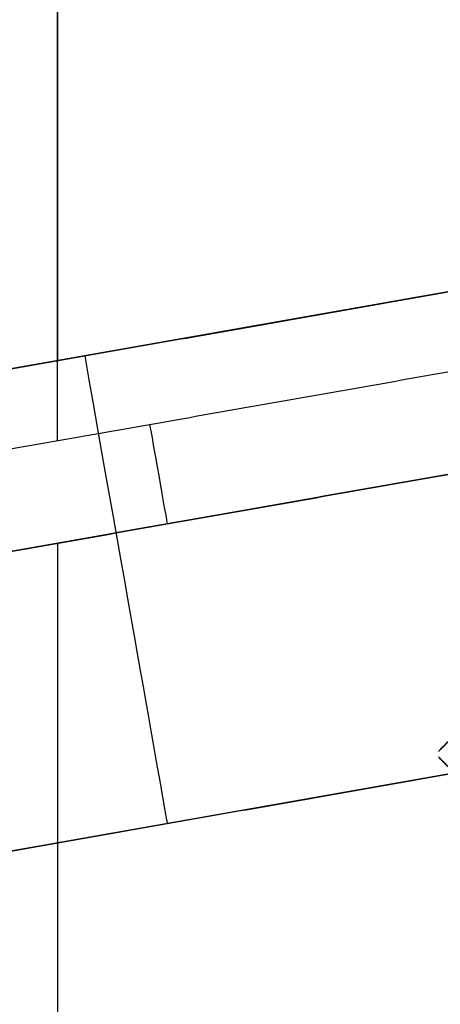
# Model space of a CAD drawing. Header units: millimetres. Extents: x -68 to 68, y -70 to 54.
# Tile 62 of 83: x 28.5 to 30.16, y -39.68 to -35.78. Entities that reach past the tile are written whole.
import ezdxf

# ---------------------------------------------------------------- set-up
doc = ezdxf.new("R2010")
doc.units = ezdxf.units.MM
doc.layers.add('Layer 01', color=7, linetype='Continuous', true_color=0x000000)

# ---------------------------------------------------------------- blocks, each defined once
blk = doc.blocks.new('c-3-1634222-2-h-3d.step')
at = {"layer": 'Layer 01', "color": 9, "true_color": 0xc0c0c0}
for p, q in [((-6.702, -2.9677, -11.225), (-7.7106, 2.7523, -11.225)), ((-8.5534, -3.2941, -7.635), (-9.562, 2.4259, -7.635)), ((-7.6157, -1.8841, -3.3126), (-8.127, 1.0159, -3.3126)), ((-7.9479, 0, -5.7), (-10.235, 0, -5.7)), ((-9.1343, 0, -6.5), (-10.12, 0, -6.5)), ((-7.5417, 0), (7.5417, 0)), ((7.2253, 0, -11.8), (-7.2253, 0, -11.8)), ((-7.2063, -0.1077, -10.65), (-7.2063, -0.1077, -11.8)), ((-9.0577, -0.4341, -6.5), (-9.0577, -0.4341, -8.77)), ((-7.8713, -0.4341, -0.9252), (-7.8713, -0.4341, -5.7))]:
    blk.add_line(p, q, dxfattribs=at)
at = {"layer": 'Layer 01', "color": 9, "true_color": 0xc0c0c0, "extrusion": (-0.173648, 0.984808, 0)}
blk.add_arc((7.1155, -8.77, 1.1453), 1.88, 270, 360, dxfattribs=at)
at = {"layer": 'Layer 01', "color": 9, "true_color": 0xc0c0c0, "extrusion": (0.173648, -0.984808, 0)}
blk.add_arc((-6.5571, -0.9252, -0.9393), 1.27, 133.2387, 180, dxfattribs=at)
at = {"layer": 'Layer 01', "color": 9, "true_color": 0xc0c0c0}
for points in [[(-7.7106, 2.7523, -10.65), (-7.2063, -0.1077, -10.65), (-6.702, -2.9677, -10.65)], [(-7.7106, 2.7523, -11.8), (-7.2063, -0.1077, -11.8), (-6.702, -2.9677, -11.8)], [(-9.562, 2.4259, -8.77), (-9.0577, -0.4341, -8.77), (-8.5534, -3.2941, -8.77)], [(-9.562, 2.4259, -6.5), (-9.0577, -0.4341, -6.5), (-8.5534, -3.2941, -6.5)], [(-7.7331, 1.0853), (-7.4774, -0.3647), (-7.2217, -1.8147)], [(-8.127, 1.0159, -5.7), (-7.8713, -0.4341, -5.7), (-7.6157, -1.8841, -5.7)], [(-7.6157, -1.8841, -0.9252), (-7.8713, -0.4341, -0.9252), (-8.127, 1.0159, -0.9252)]]:
    blk.add_open_spline(points, degree=2, dxfattribs=at)
blk = doc.blocks.new('X9.step')
at = {"layer": 'Layer 01', "rotation": 90.00000250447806}
blk.add_blockref('c-3-1634222-2-h-3d.step', (88.6501, -49.905, 12.5127), dxfattribs=at)
blk = doc.blocks.new('User_Library-0603_SMD_Resistor.step')
at = {"layer": 'Layer 01', "color": 7, "true_color": 0xffffff}
for p, q in [((0.4, 0.15, -0.4), (0.785, 0.15, -0.4)), ((0.8, 0.15, -0.385), (0.8, 0.15, 0.385))]:
    blk.add_line(p, q, dxfattribs=at)
for points in [[(0.785, 0.285, -0.4), (0.5925, 0.285, -0.4), (0.4, 0.285, -0.4)], [(0.8, 0.285, 0.385), (0.8, 0.285), (0.8, 0.285, -0.385)], [(0.4, 0.015, -0.4), (0.5925, 0.015, -0.4), (0.785, 0.015, -0.4)], [(0.8, 0.015, -0.385), (0.8, 0.015), (0.8, 0.015, 0.385)]]:
    blk.add_open_spline(points, degree=2, dxfattribs=at)
blk = doc.blocks.new('M38.step')
at = {"layer": 'Layer 01', "extrusion": (0.707107, -0.707107, -1.81059e-08), "rotation": 180.0000035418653}
blk.add_blockref('User_Library-0603_SMD_Resistor.step', (23.0446, -1.6167, 105.6418), dxfattribs=at)
blk = doc.blocks.new('MC403-X_A_090322_MultipleBody.step')
at = {"layer": 'Layer 01'}
for name in ['X9.step', 'M38.step']:
    blk.add_blockref(name, (0, 0), dxfattribs=at)
blk = doc.blocks.new('MC403-X_A_090322_MultipleBody 090322')
at = {"layer": 'Layer 01'}
blk.add_blockref('MC403-X_A_090322_MultipleBody.step', (0, 0), dxfattribs=at)

msp = doc.modelspace()

# ---------------------------------------------------------------- block references
at = {"layer": 'Layer 01'}
msp.add_blockref('MC403-X_A_090322_MultipleBody 090322', (-60, 20, 1.6014), dxfattribs=at)

doc.saveas('drawing.dxf')
